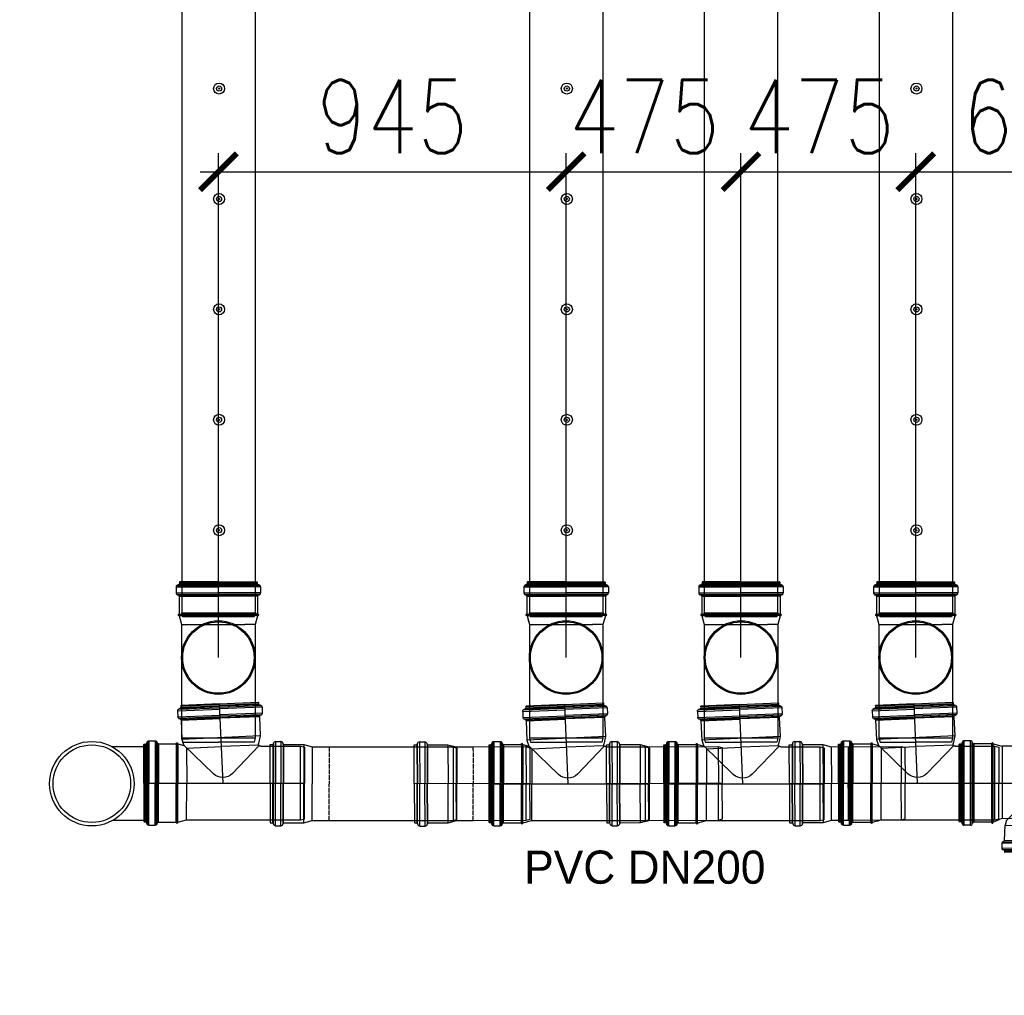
# Model space of a CAD drawing. Header units: millimetres. Extents: x -374129 to 1163271, y -112652 to 695637.
# Tile 95 of 256: x 45506 to 48182, y -45611 to -42961. Entities that reach past the tile are written whole.
import ezdxf
from ezdxf import colors
from ezdxf.entities.mleader import LeaderData, LeaderLine
from ezdxf.math import Vec2, Vec3

# ---------------------------------------------------------------- set-up
doc = ezdxf.new("R2010")
doc.units = ezdxf.units.MM
doc.header["$PDMODE"] = 4
doc.linetypes.add('CENTER1', pattern=[0.77, 0.5, -0.1, 0.07, -0.1])
doc.linetypes.add('DASHDOT', pattern=[20, 13, -3.4, 0.2, -3.4])
for name, color, linetype in [('FK_opisy', 7, 'Continuous'), ('KRT_kreskowanie', 252, 'Continuous'), ('KRT_opisy', 146, 'Continuous'), ('KRT_technologia', 30, 'Continuous'), ('KRT_wymiary', 4, 'Continuous')]:
    doc.layers.add(name, color=color, linetype=linetype)
doc.layers.add('IS_pomocnicza', color=6, linetype='Continuous', lineweight=30)
doc.styles.add('WYMIAR', font='romans.shx', dxfattribs={"width": 0.8})
doc.dimstyles.new('KRT_1-100', dxfattribs={"dimscale": 100, "dimtxt": 2, "dimasz": 1, "dimexe": 0.5, "dimexo": 0, "dimgap": 0.5, "dimtad": 1, "dimdec": 1, "dimrnd": 0.1, "dimzin": 9, "dimdsep": 46, "dimtxsty": 'WYMIAR', "dimblk": 'ARCHTICK', "dimcen": 0.09, "dimdle": 0.5, "dimclrd": 1, "dimclre": 252, "dimclrt": 256, "dimadec": 0, "dimazin": 0, "dimtfac": 1, "dimtdec": 1, "dimtmove": 0, "dimatfit": 3, "dimfxl": 1, "dimtolj": 1, "dimtzin": 0, "dimarcsym": 0})

# ---------------------------------------------------------------- blocks, each defined once
blk = doc.blocks.new('IS_KAO_trójnik_200_góra')
at = {"layer": 'KRT_technologia', "linetype": 'Continuous', "transparency": 33554687}
for p, q in [((34903.07, 13525.27), (34903.12, 13525.45)), ((34903.14, 13525.32), (34903.14, 13514.58)), ((34903.29, 13525.51), (34903.19, 13525.51)), ((34903.34, 13525.32), (34903.34, 13514.58)), ((34903.41, 13525.29), (34903.36, 13525.45)), ((34908.83, 13525.74), (34908.83, 13514.58)), ((34910.88, 13526.05), (34909.2, 13526.05)), ((34909.2, 13526.05), (34909.2, 13514.58)), ((34910.88, 13526.05), (34910.88, 13514.58)), ((34911.25, 13525.74), (34911.25, 13514.58)), ((34911.43, 13525.55), (34911.43, 13525.47)), ((34869.72, 13524.58), (34868.63, 13524.29)), ((34868.63, 13524.29), (34868.63, 13514.58)), ((34897.28, 13524.58), (34869.72, 13524.58)), ((34869.72, 13504.58), (34869.72, 13524.58)), ((34900.61, 13524.58), (34897.28, 13524.58)), ((34903.02, 13525.22), (34900.61, 13524.58)), ((34900.61, 13524.58), (34900.61, 13507.41)), ((34903.02, 13525.22), (34901.38, 13524.78)), ((34903.05, 13525.07), (34903.05, 13514.58)), ((34903.43, 13525.08), (34903.43, 13514.58)), ((34908.29, 13525.23), (34903.48, 13525.23)), ((34908.29, 13525.23), (34908.29, 13514.58)), ((34908.54, 13525.16), (34908.54, 13514.58)), ((34911.55, 13525.07), (34911.55, 13514.58)), ((34912.15, 13525.14), (34911.79, 13525.14)), ((34911.79, 13525.14), (34911.79, 13514.58)), ((34912.15, 13525.07), (34912.15, 13514.58)), ((34912.22, 13514.58), (34912.22, 13525.07)), ((34868.63, 13504.87), (34868.63, 13514.58)), ((34903.05, 13504.09), (34903.05, 13514.58)), ((34903.14, 13503.84), (34903.14, 13514.58)), ((34903.34, 13503.84), (34903.34, 13514.58)), ((34903.43, 13504.08), (34903.43, 13514.58)), ((34908.29, 13503.92), (34908.29, 13514.58)), ((34908.54, 13504), (34908.54, 13514.58)), ((34908.83, 13503.42), (34908.83, 13514.58)), ((34909.2, 13503.11), (34909.2, 13514.58)), ((34910.88, 13503.11), (34910.88, 13514.58)), ((34911.25, 13503.42), (34911.25, 13514.58)), ((34911.55, 13504.09), (34911.55, 13514.58)), ((34911.79, 13504.01), (34911.79, 13514.58)), ((34912.15, 13504.09), (34912.15, 13514.58)), ((34912.22, 13514.58), (34912.22, 13504.09)), ((34900.61, 13504.58), (34900.61, 13507.41)), ((34869.72, 13504.58), (34868.63, 13504.87)), ((34897.28, 13504.58), (34869.72, 13504.58)), ((34900.61, 13504.58), (34897.28, 13504.58)), ((34903.02, 13503.93), (34900.61, 13504.58)), ((34903.07, 13503.88), (34903.12, 13503.7)), ((34903.41, 13503.87), (34903.36, 13503.7)), ((34908.29, 13503.92), (34903.48, 13503.92)), ((34912.15, 13504.01), (34911.79, 13504.01)), ((34903.29, 13503.65), (34903.19, 13503.65)), ((34910.88, 13503.11), (34909.2, 13503.11)), ((34911.43, 13503.6), (34911.43, 13503.68))]:
    blk.add_line(p, q, dxfattribs=at)
at = {"layer": 'KRT_technologia'}
for radius in [10, 9.7]:
    blk.add_circle((34891.65, 13514.58), radius, dxfattribs=at)
at = {"layer": 'KRT_technologia', "linetype": 'Continuous', "transparency": 33554687}
for centre, radius, start, end in [((34903, 13525.29), 0.0727, 285, 345), ((34903.19, 13525.43), 0.0727, 90, 165), ((34903.29, 13525.43), 0.0727, 15, 90), ((34903.48, 13525.31), 0.0727, 195, 270), ((34908.29, 13525.6), 0.364, 270, 354.2608), ((34909.2, 13525.51), 0.545, 90, 174.2608), ((34910.88, 13525.51), 0.545, 5, 90), ((34911.79, 13525.51), 0.364, 185, 270), ((34912.15, 13525.07), 0.0727, 0, 90), ((34903, 13503.86), 0.0727, 15, 75), ((34903.48, 13503.85), 0.0727, 90, 165), ((34908.29, 13503.56), 0.364, 5.7392, 90), ((34911.79, 13503.65), 0.364, 90, 175), ((34912.15, 13504.09), 0.0727, 270, 0), ((34903.19, 13503.72), 0.0727, 195, 270), ((34903.29, 13503.72), 0.0727, 270, 345), ((34909.2, 13503.65), 0.545, 185.7392, 270), ((34910.88, 13503.65), 0.545, 270, 355)]:
    blk.add_arc(centre, radius, start, end, dxfattribs=at)
blk = doc.blocks.new('IS_KAO_rura_z_kielichem_200')
at = {"layer": 'KRT_technologia', "linetype": 'Continuous', "transparency": 33554687}
for p, q in [((34252.2, 14721.68), (34250.8, 14721.68)), ((34250.8, 14721.68), (34250.8, 14710.24)), ((34252.2, 14721.68), (34252.2, 14710.24)), ((34203.99, 14720.24), (34202.96, 14719.93)), ((34202.96, 14719.93), (34202.96, 14710.24)), ((34242.28, 14720.24), (34203.99, 14720.24)), ((34203.99, 14700.24), (34203.99, 14720.24)), ((34242.28, 14720.24), (34237.69, 14720.24)), ((34244.52, 14720.84), (34242.28, 14720.24)), ((34242.28, 14720.24), (34242.28, 14710.24)), ((34250.06, 14720.84), (34244.52, 14720.84)), ((34244.52, 14720.84), (34244.52, 14710.24)), ((34250.06, 14720.84), (34250.06, 14710.24)), ((34250.15, 14720.93), (34250.16, 14721.1)), ((34250.16, 14721.1), (34250.16, 14710.24)), ((34252.85, 14720.93), (34252.83, 14721.1)), ((34252.83, 14721.1), (34252.83, 14710.24)), ((34253.68, 14720.84), (34252.94, 14720.84)), ((34252.94, 14720.84), (34252.94, 14710.24)), ((34253.68, 14710.24), (34253.68, 14720.84)), ((34202.96, 14700.56), (34202.96, 14710.24)), ((34242.28, 14700.24), (34242.28, 14710.24)), ((34244.52, 14699.64), (34244.52, 14710.24)), ((34250.06, 14699.64), (34250.06, 14710.24)), ((34250.16, 14699.39), (34250.16, 14710.24)), ((34250.8, 14698.81), (34250.8, 14710.24)), ((34252.2, 14698.81), (34252.2, 14710.24)), ((34252.83, 14699.39), (34252.83, 14710.24)), ((34252.94, 14699.64), (34252.94, 14710.24)), ((34253.68, 14710.24), (34253.68, 14699.64)), ((34203.99, 14700.24), (34202.96, 14700.56)), ((34242.28, 14700.24), (34203.99, 14700.24)), ((34242.28, 14700.24), (34237.69, 14700.24)), ((34244.52, 14699.64), (34242.28, 14700.24)), ((34250.06, 14699.64), (34244.52, 14699.64)), ((34250.15, 14699.56), (34250.16, 14699.39)), ((34252.2, 14698.81), (34250.8, 14698.81)), ((34252.85, 14699.56), (34252.83, 14699.39)), ((34253.68, 14699.64), (34252.94, 14699.64))]:
    blk.add_line(p, q, dxfattribs=at)
at = {"layer": 'KRT_technologia', "linetype": 'CENTER1', "transparency": 33554687}
for p in [(34237.69, 14720.3), (34237.69, 14700.19)]:
    blk.add_line(p, (34237.69, 14710.24), dxfattribs=at)
at = {"layer": 'KRT_technologia', "linetype": 'Continuous', "transparency": 33554687}
for centre, radius, start, end in [((34250.8, 14721.04), 0.636, 90, 175), ((34252.2, 14721.04), 0.636, 5, 90), ((34250.06, 14720.94), 0.0909, 270, 355), ((34252.94, 14720.94), 0.0909, 185, 270), ((34250.06, 14699.55), 0.0909, 5, 90), ((34250.8, 14699.44), 0.636, 185, 270), ((34252.2, 14699.44), 0.636, 270, 355), ((34252.94, 14699.55), 0.0909, 90, 175)]:
    blk.add_arc(centre, radius, start, end, dxfattribs=at)
blk = doc.blocks.new('IS_WNT_KAO_trójnik_200')
at = {"layer": 'KRT_technologia', "linetype": 'Continuous', "transparency": 33554687}
for p, q in [((34085.82, 14801.68), (34097.3, 14801.72)), ((34085.82, 14801.69), (34085.82, 14800)), ((34086.14, 14802.05), (34097.29, 14802.09)), ((34086.32, 14802.23), (34086.4, 14802.24)), ((34086.73, 14802.95), (34086.73, 14802.6)), ((34086.73, 14802.6), (34097.29, 14802.63)), ((34097.29, 14803.03), (34086.8, 14803.03)), ((34086.8, 14802.95), (34097.29, 14802.99)), ((34086.8, 14802.35), (34097.3, 14802.39)), ((34107.77, 14802.95), (34097.28, 14802.92)), ((34107.84, 14802.6), (34097.28, 14802.56)), ((34107.77, 14802.35), (34097.28, 14802.32)), ((34108.44, 14802.06), (34097.28, 14802.02)), ((34108.76, 14801.69), (34097.28, 14801.65)), ((34097.29, 14803.03), (34107.78, 14803.03)), ((34097.29, 14781.52), (34097.29, 14803.03)), ((34107.79, 14803.03), (34107.86, 14802.97)), ((34107.86, 14802.95), (34107.86, 14802.6)), ((34108.27, 14802.23), (34108.19, 14802.24)), ((34108.77, 14801.69), (34108.77, 14800)), ((34085.83, 14800), (34097.3, 14800.04)), ((34086.14, 14799.63), (34097.3, 14799.67)), ((34086.64, 14799.1), (34086.64, 14793.86)), ((34086.65, 14799.1), (34097.3, 14799.13)), ((34086.73, 14799.34), (34097.3, 14799.38)), ((34108.76, 14800), (34097.29, 14799.97)), ((34108.45, 14799.64), (34097.29, 14799.6)), ((34107.87, 14799.34), (34097.29, 14799.31)), ((34107.95, 14799.1), (34097.29, 14799.06)), ((34107.95, 14799.1), (34107.95, 14793.86)), ((34086.64, 14793.86), (34087.17, 14791.86)), ((34086.64, 14793.86), (34107.95, 14793.86)), ((34107.95, 14793.86), (34107.5, 14792.18)), ((34116.94, 14793.86), (34115.26, 14793.79)), ((34115.26, 14793.79), (34115.76, 14782.33)), ((34116.94, 14793.86), (34117.44, 14782.4)), ((34117.32, 14793.57), (34117.81, 14782.42)), ((34086.59, 14791.06), (34075.88, 14790.6)), ((34087.06, 14791.31), (34094.66, 14784.04)), ((34087.26, 14791.38), (34097.26, 14791.42)), ((34106.77, 14791.45), (34097.26, 14791.42)), ((34099.81, 14784.16), (34107.51, 14792.23)), ((34106.77, 14791.45), (34107.18, 14781.95)), ((34109.12, 14792.69), (34107.5, 14792.18)), ((34109.16, 14792.54), (34109.61, 14782.06)), ((34109.17, 14792.74), (34109.21, 14792.92)), ((34109.24, 14792.79), (34109.71, 14782.06)), ((34109.38, 14792.99), (34109.27, 14792.98)), ((34109.43, 14792.8), (34109.9, 14782.07)), ((34109.5, 14792.77), (34109.45, 14792.94)), ((34109.54, 14792.56), (34110, 14782.08)), ((34114.39, 14792.93), (34109.58, 14792.72)), ((34114.39, 14792.93), (34114.85, 14782.29)), ((34114.63, 14792.87), (34115.1, 14782.3)), ((34114.9, 14793.46), (34115.39, 14782.31)), ((34117.5, 14793.39), (34117.51, 14793.31)), ((34117.65, 14792.91), (34118.11, 14782.43)), ((34118.24, 14793.01), (34117.89, 14792.99)), ((34117.89, 14792.99), (34118.35, 14782.44)), ((34118.25, 14792.94), (34118.7, 14782.46)), ((34118.78, 14782.46), (34118.32, 14792.94)), ((34075.88, 14790.6), (34074.8, 14790.26)), ((34074.8, 14790.26), (34075.22, 14780.56)), ((34076.75, 14770.61), (34075.88, 14790.6)), ((34099.81, 14784.16), (34100.5, 14784.88)), ((34094.12, 14781.38), (34075.22, 14780.56)), ((34075.65, 14770.86), (34075.22, 14780.56)), ((34118.78, 14782.46), (34092.93, 14781.33)), ((34107.62, 14771.96), (34107.18, 14781.95)), ((34110.07, 14771.58), (34109.61, 14782.06)), ((34110.17, 14771.33), (34109.71, 14782.06)), ((34110.37, 14771.34), (34109.9, 14782.07)), ((34110.45, 14771.59), (34110, 14782.08)), ((34115.32, 14771.64), (34114.85, 14782.29)), ((34115.56, 14771.73), (34115.1, 14782.3)), ((34115.88, 14771.16), (34115.39, 14782.31)), ((34116.26, 14770.87), (34115.76, 14782.33)), ((34117.94, 14770.94), (34117.44, 14782.4)), ((34118.29, 14771.27), (34117.81, 14782.42)), ((34118.56, 14771.95), (34118.11, 14782.43)), ((34118.81, 14771.89), (34118.35, 14782.44)), ((34119.16, 14771.97), (34118.7, 14782.46)), ((34118.78, 14782.46), (34119.24, 14771.98)), ((34076.75, 14770.61), (34075.65, 14770.86)), ((34107.62, 14771.96), (34076.75, 14770.61)), ((34110.04, 14771.42), (34107.62, 14771.96)), ((34110.1, 14771.37), (34110.15, 14771.2)), ((34110.33, 14771.15), (34110.23, 14771.15)), ((34110.44, 14771.38), (34110.4, 14771.21)), ((34115.32, 14771.64), (34110.5, 14771.43)), ((34117.94, 14770.94), (34116.26, 14770.87)), ((34118.46, 14771.46), (34118.46, 14771.54)), ((34119.17, 14771.9), (34118.81, 14771.89))]:
    blk.add_line(p, q, dxfattribs=at)
for centre, radius, start, end in [((34086.37, 14801.69), 0.545, 95, 180), ((34086.37, 14802.6), 0.364, 275, 0), ((34086.8, 14802.95), 0.0727, 90, 180), ((34107.78, 14802.95), 0.0727, 0, 90), ((34108.22, 14802.6), 0.364, 180, 265), ((34108.22, 14801.69), 0.545, 0, 85), ((34086.37, 14800), 0.545, 180, 264.2608), ((34086.27, 14799.1), 0.364, 0, 84.2608), ((34108.31, 14799.1), 0.364, 95.7392, 180), ((34108.22, 14800), 0.545, 275.7392, 0), ((34115.28, 14793.24), 0.545, 92.5, 176.7608), ((34116.96, 14793.32), 0.545, 7.5, 92.5), ((34086.56, 14791.7), 0.636, 272.5, 15), ((34109.09, 14792.76), 0.0727, 287.5, 347.5), ((34109.28, 14792.91), 0.0727, 92.5, 167.5), ((34109.38, 14792.91), 0.0727, 17.5, 92.5), ((34109.57, 14792.79), 0.0727, 197.5, 272.5), ((34114.37, 14793.3), 0.364, 272.5, 356.7608), ((34117.87, 14793.36), 0.364, 187.5, 272.5), ((34118.25, 14792.94), 0.0727, 2.5, 92.5), ((34097.18, 14786.67), 3.64, 226.25, 316.3455), ((34110.03, 14771.35), 0.0727, 17.5, 77.5), ((34110.22, 14771.22), 0.0727, 197.5, 272.5), ((34110.33, 14771.23), 0.0727, 272.5, 347.5), ((34110.51, 14771.36), 0.0727, 92.5, 167.5), ((34115.33, 14771.28), 0.364, 8.2392, 92.5), ((34116.23, 14771.41), 0.545, 188.2392, 272.5), ((34117.92, 14771.48), 0.545, 272.5, 357.5), ((34118.83, 14771.52), 0.364, 92.5, 177.5), ((34119.16, 14771.97), 0.0727, 272.5, 2.5)]:
    blk.add_arc(centre, radius, start, end, dxfattribs=at)
blk = doc.blocks.new('IS_KAO_kielich_200')
at = {"layer": 'KRT_technologia', "linetype": 'Continuous', "transparency": 33554687}
for p, q in [((34244.89, 14694.94), (34243.49, 14694.94)), ((34243.49, 14694.94), (34243.49, 14683.51)), ((34244.89, 14694.94), (34244.89, 14683.51)), ((34215.99, 14693.51), (34214.95, 14693.19)), ((34214.95, 14693.19), (34214.95, 14683.51)), ((34234.97, 14693.51), (34215.99, 14693.51)), ((34215.99, 14693.51), (34215.99, 14683.51)), ((34234.97, 14693.51), (34230.38, 14693.51)), ((34237.21, 14694.11), (34234.97, 14693.51)), ((34234.97, 14693.51), (34234.97, 14683.51)), ((34242.75, 14694.11), (34237.21, 14694.11)), ((34237.21, 14694.11), (34237.21, 14683.51)), ((34242.75, 14694.11), (34242.75, 14683.51)), ((34242.84, 14694.19), (34242.86, 14694.36)), ((34242.86, 14694.36), (34242.86, 14683.51)), ((34245.54, 14694.19), (34245.53, 14694.36)), ((34245.53, 14694.36), (34245.53, 14683.51)), ((34246.37, 14694.11), (34245.63, 14694.11)), ((34245.63, 14694.11), (34245.63, 14683.51)), ((34246.37, 14683.51), (34246.37, 14694.11)), ((34214.95, 14673.82), (34214.95, 14683.51)), ((34215.99, 14673.51), (34215.99, 14683.51)), ((34234.97, 14673.51), (34234.97, 14683.51)), ((34237.21, 14672.91), (34237.21, 14683.51)), ((34242.75, 14672.91), (34242.75, 14683.51)), ((34242.86, 14672.65), (34242.86, 14683.51)), ((34243.49, 14672.07), (34243.49, 14683.51)), ((34244.89, 14672.07), (34244.89, 14683.51)), ((34245.53, 14672.65), (34245.53, 14683.51)), ((34245.63, 14672.91), (34245.63, 14683.51)), ((34246.37, 14683.51), (34246.37, 14672.91)), ((34215.99, 14673.51), (34214.95, 14673.82)), ((34234.97, 14673.51), (34215.99, 14673.51)), ((34234.97, 14673.51), (34230.38, 14673.51)), ((34237.21, 14672.91), (34234.97, 14673.51)), ((34242.75, 14672.91), (34237.21, 14672.91)), ((34242.84, 14672.82), (34242.86, 14672.65)), ((34244.89, 14672.07), (34243.49, 14672.07)), ((34245.54, 14672.82), (34245.53, 14672.65)), ((34246.37, 14672.91), (34245.63, 14672.91))]:
    blk.add_line(p, q, dxfattribs=at)
at = {"layer": 'KRT_technologia', "linetype": 'CENTER1', "transparency": 33554687}
for p in [(34230.38, 14693.56), (34230.38, 14673.45)]:
    blk.add_line(p, (34230.38, 14683.51), dxfattribs=at)
at = {"layer": 'KRT_technologia', "linetype": 'DASHDOT', "ltscale": 3, "transparency": 33554687}
blk.add_lwpolyline([(34214.95, 14683.51), (34246.37, 14683.51)], dxfattribs=at)
at = {"layer": 'KRT_technologia', "linetype": 'Continuous', "transparency": 33554687}
for centre, radius, start, end in [((34243.49, 14694.31), 0.636, 90, 175), ((34244.89, 14694.31), 0.636, 5, 90), ((34242.75, 14694.2), 0.0909, 270, 355), ((34245.63, 14694.2), 0.0909, 185, 270), ((34242.75, 14672.81), 0.0909, 5, 90), ((34243.49, 14672.71), 0.636, 185, 270), ((34244.89, 14672.71), 0.636, 270, 355), ((34245.63, 14672.81), 0.0909, 90, 175)]:
    blk.add_arc(centre, radius, start, end, dxfattribs=at)
blk = doc.blocks.new('trojnik redukcyjny 200 na 160')
at = {"layer": 'KRT_technologia'}
for p, q in [((-205.3, 111.6), (-205.3, -111.6)), ((-201.7, -114.7), (-201.7, 114.7)), ((-184.8, 114.7), (-201.7, 114.7)), ((-184.8, -114.7), (-184.8, 114.7)), ((-181.1, 111.6), (-181.1, -111.6)), ((-126.9, 107.1), (-126.4, 108.7)), ((-126.2, -107.4), (-126.2, 107.4)), ((-125.7, 109.3), (-124.7, 109.3)), ((-124.2, 107.4), (-124.2, -107.4)), ((-124, 108.7), (-123.5, 107)), ((-215, -104.9), (-215, 104.9)), ((-210.8, 105.6), (-214.3, 105.6)), ((-214.3, 104.9), (-214.3, -104.9)), ((-210.8, 105.6), (-210.8, -105.6)), ((-208.3, -104.9), (-208.3, 104.9)), ((-178.2, -105.8), (-178.2, 105.8)), ((-127.6, 106.5), (-175.8, 106.5)), ((-175.8, 106.5), (-175.8, -106.5)), ((-127.2, 105), (-127.2, -105)), ((-123.3, -104.9), (-123.3, 104.9)), ((-123, 106.4), (-99, 100)), ((210, -100), (210, 100)), ((210, 100), (220.9, 97.1)), ((220.9, 97.1), (220.9, -97.1)), ((-214.3, 0), (220.9, 0)), ((0, 0), (-9.4, -213.8)), ((-210.8, -105.6), (-214.3, -105.6)), ((-127.6, -106.5), (-175.8, -106.5)), ((-124, -108.7), (-123.5, -107)), ((-123, -106.4), (-99, -95.1)), ((-86.4, -101.1), (-90.5, -114.4)), ((-86.5, -101.5), (-80.3, -95.5)), ((220.9, -97.1), (210, -100)), ((-184.8, -114.7), (-201.7, -114.7)), ((-126.9, -107.1), (-126.4, -108.7)), ((-125.7, -109.3), (-124.7, -109.3)), ((-96.5, -160.4), (82, -164.4)), ((77.4, -162), (-91.8, -158.2)), ((-99.1, -163.3), (-99.4, -176.8)), ((84.1, -180.9), (-99.4, -176.8)), ((84.4, -167.4), (-99.1, -163.3)), ((-96.9, -179.8), (81.6, -183.8)), ((-92.3, -184.3), (76.7, -188)), ((-92.3, -184.3), (-92.3, -187.1)), ((-91.7, -187.1), (76.1, -190.8)), ((76.2, -186), (-91.6, -182.3)), ((84.4, -167.4), (84.1, -180.9)), ((76.1, -191.4), (-91.8, -187.7)), ((76.7, -188), (76.6, -190.9))]:
    blk.add_line(p, q, dxfattribs=at)
for points in [[(210, 100), (-99, 100), (-99, -95.1), (102.8, -100)], [(-80.3, -95.5), (-22.1, -39.7)], [(77.3, -101.3), (19.1, -40.5)], [(210, -100), (102.8, -100)]]:
    blk.add_lwpolyline(points, dxfattribs=at)
blk.add_lwpolyline([(79.8, -121.5), (78.1, -160), (-92.4, -156.2), (-90.5, -114.4), (79.8, -121.8), (76.2, -105.7, -0.479656), (81.2, -99.5)], format="xyb", dxfattribs=at)
for centre, radius, start, end in [((-210.9, 109.4), 3.81, 271.4057, 5.6147), ((-201.7, 109.3), 5.45, 90, 174.2608), ((-184.8, 109.3), 5.45, 5.7392, 90), ((-175.8, 110.2), 3.64, 185.7392, 270), ((-127.6, 107.3), 0.727, 270, 345), ((-125.7, 108.5), 0.727, 90, 165), ((-124.7, 108.5), 0.727, 15, 90), ((-214.3, 104.9), 0.727, 90, 180), ((-122.8, 107.1), 0.727, 195, 255), ((-2.1, -61), 29.5, 44.0616, 140.886), ((-214.3, -104.9), 0.727, 180, 270), ((-210.9, -109.4), 3.81, 354.3853, 88.5943), ((-175.8, -110.2), 3.64, 90, 174.2608), ((-127.6, -107.3), 0.727, 15, 90), ((-122.8, -107.1), 0.727, 105, 165), ((-201.7, -109.3), 5.45, 185.7392, 270), ((-184.8, -109.3), 5.45, 270, 354.2608), ((-125.7, -108.5), 0.727, 195, 270), ((-124.7, -108.5), 0.727, 270, 345), ((-94.7, -163.4), 4.36, 94.4617, 178.7226), ((-95.3, -156.2), 2.91, 274.4617, 358.7226), ((81, -160.1), 2.91, 178.7226, 262.9834), ((-95, -176.9), 4.36, 178.7226, 262.9834), ((-95.3, -184.3), 3.05, 0.1283, 94.3373), ((-91.7, -187.1), 0.582, 178.7226, 268.7226), ((79.8, -188.2), 3.05, 83.1078, 177.3168), ((79.8, -180.8), 4.36, 274.4617, 358.7226), ((80.1, -167.3), 4.36, 358.7226, 82.9834), ((76.1, -190.8), 0.582, 268.7226, 358.7226)]:
    blk.add_arc(centre, radius, start, end, dxfattribs=at)
blk = doc.blocks.new('_ArchTick')
at = {"color": 0, "linetype": 'ByBlock', "const_width": 0.15}
blk.add_lwpolyline([(-0.5, -0.5), (0.5, 0.5)], dxfattribs=at)
blk = doc.blocks.new('*D2303')
at = {"layer": 'Defpoints', "color": 0}
for p in [(48011.4, -11286.3), (48011.4, -11891.3), (47066.4, -12606.3)]:
    blk.add_point(p, dxfattribs=at)
at = {"layer": 'KRT_wymiary', "color": 252, "lineweight": -2}
for p, q in [((47066.4, -12606.3), (47066.4, -11236.3)), ((48011.4, -11891.3), (48011.4, -11236.3))]:
    blk.add_line(p, q, dxfattribs=at)
at = {"layer": 'KRT_wymiary', "color": 1, "lineweight": -2}
blk.add_line((47016.4, -11286.3), (48061.4, -11286.3), dxfattribs=at)
at = {"layer": 'KRT_wymiary', "color": 1, "lineweight": -2, "xscale": 100, "yscale": 100, "zscale": 100, "rotation": 180}
blk.add_blockref('_ArchTick', (47066.4, -11286.3), dxfattribs=at)
at = {"layer": 'KRT_wymiary', "color": 1, "lineweight": -2, "xscale": 100, "yscale": 100, "zscale": 100}
blk.add_blockref('_ArchTick', (48011.4, -11286.3), dxfattribs=at)
at = {"layer": 'KRT_wymiary', "insert": (47538.9, -11136.3), "char_height": 200, "attachment_point": 5, "style": 'WYMIAR'}
blk.add_mtext('\\A1;945', dxfattribs=at)
blk = doc.blocks.new('*D2304')
at = {"layer": 'Defpoints', "color": 0}
for p in [(48486.4, -11286.3), (48486.4, -12306.3), (48011.4, -12606.3)]:
    blk.add_point(p, dxfattribs=at)
at = {"layer": 'KRT_wymiary', "color": 252, "lineweight": -2}
for p, q in [((48011.4, -12606.3), (48011.4, -11236.3)), ((48486.4, -12306.3), (48486.4, -11236.3))]:
    blk.add_line(p, q, dxfattribs=at)
at = {"layer": 'KRT_wymiary', "color": 1, "lineweight": -2}
blk.add_line((47961.4, -11286.3), (48536.4, -11286.3), dxfattribs=at)
at = {"layer": 'KRT_wymiary', "color": 1, "lineweight": -2, "xscale": 100, "yscale": 100, "zscale": 100, "rotation": 180}
blk.add_blockref('_ArchTick', (48011.4, -11286.3), dxfattribs=at)
at = {"layer": 'KRT_wymiary', "color": 1, "lineweight": -2, "xscale": 100, "yscale": 100, "zscale": 100}
blk.add_blockref('_ArchTick', (48486.4, -11286.3), dxfattribs=at)
at = {"layer": 'KRT_wymiary', "insert": (48223.9, -11136.3), "char_height": 200, "attachment_point": 5, "style": 'WYMIAR'}
blk.add_mtext('\\A1;475', dxfattribs=at)
blk = doc.blocks.new('*D2305')
at = {"layer": 'Defpoints', "color": 0}
for p in [(48961.4, -11286.3), (48961.4, -12176.3), (48486.4, -12606.3)]:
    blk.add_point(p, dxfattribs=at)
at = {"layer": 'KRT_wymiary', "color": 252, "lineweight": -2}
for p, q in [((48486.4, -12606.3), (48486.4, -11236.3)), ((48961.4, -12176.3), (48961.4, -11236.3))]:
    blk.add_line(p, q, dxfattribs=at)
at = {"layer": 'KRT_wymiary', "color": 1, "lineweight": -2}
blk.add_line((48436.4, -11286.3), (49011.4, -11286.3), dxfattribs=at)
at = {"layer": 'KRT_wymiary', "color": 1, "lineweight": -2, "xscale": 100, "yscale": 100, "zscale": 100, "rotation": 180}
blk.add_blockref('_ArchTick', (48486.4, -11286.3), dxfattribs=at)
at = {"layer": 'KRT_wymiary', "color": 1, "lineweight": -2, "xscale": 100, "yscale": 100, "zscale": 100}
blk.add_blockref('_ArchTick', (48961.4, -11286.3), dxfattribs=at)
at = {"layer": 'KRT_wymiary', "insert": (48698.9, -11136.3), "char_height": 200, "attachment_point": 5, "style": 'WYMIAR'}
blk.add_mtext('\\A1;475', dxfattribs=at)
blk = doc.blocks.new('*D2306')
at = {"layer": 'Defpoints', "color": 0}
for p in [(49626.4, -11286.3), (49626.4, -12506.3), (48961.4, -12606.3)]:
    blk.add_point(p, dxfattribs=at)
at = {"layer": 'KRT_wymiary', "color": 252, "lineweight": -2}
for p, q in [((48961.4, -12606.3), (48961.4, -11236.3)), ((49626.4, -12506.3), (49626.4, -11236.3))]:
    blk.add_line(p, q, dxfattribs=at)
at = {"layer": 'KRT_wymiary', "color": 1, "lineweight": -2}
blk.add_line((48911.4, -11286.3), (49676.4, -11286.3), dxfattribs=at)
at = {"layer": 'KRT_wymiary', "color": 1, "lineweight": -2, "xscale": 100, "yscale": 100, "zscale": 100, "rotation": 180}
blk.add_blockref('_ArchTick', (48961.4, -11286.3), dxfattribs=at)
at = {"layer": 'KRT_wymiary', "color": 1, "lineweight": -2, "xscale": 100, "yscale": 100, "zscale": 100}
blk.add_blockref('_ArchTick', (49626.4, -11286.3), dxfattribs=at)
at = {"layer": 'KRT_wymiary', "insert": (49293.9, -11136.3), "char_height": 200, "attachment_point": 5, "style": 'WYMIAR'}
blk.add_mtext('\\A1;665', dxfattribs=at)
blk = doc.blocks.new('sys napowietrzania')
at = {"layer": 'KRT_technologia', "linetype": 'Continuous', "transparency": 33554687}
for p, q in [((46866.7, -12848.93, -3599.71), (46778.6, -12848.93, -3599.71)), ((46866.7, -13048.93, -3599.71), (46778.6, -13048.93, -3599.71))]:
    blk.add_line(p, q, dxfattribs=at)
at = {"layer": 'KRT_technologia', "linetype": 'Continuous', "transparency": 33554687, "elevation": -3659.98}
for points in [[(47166.67, -12485.01), (47166.67, -10582.71), (47166.67, -2349.21), (46966.67, -2349.21), (46966.67, -10582.71), (46966.67, -12485.01), (47066.67, -12485.01), (47166.67, -12485.01), (47163.5, -12495.38), (47066.67, -12495.38), (46969.84, -12495.38), (46966.67, -12485.01)], [(48111.67, -12485.01), (48111.67, -10582.71), (48111.67, -2349.21), (47911.67, -2349.21), (47911.67, -10582.71), (47911.67, -12485.01), (48011.67, -12485.01), (48111.67, -12485.01), (48108.5, -12495.38), (48011.67, -12495.38), (47914.84, -12495.38), (47911.67, -12485.01)], [(48586.67, -12485.01), (48586.67, -10582.71), (48586.67, -2349.21), (48386.67, -2349.21), (48386.67, -10582.71), (48386.67, -12485.01), (48486.67, -12485.01), (48586.67, -12485.01), (48583.5, -12495.38), (48486.67, -12495.38), (48389.84, -12495.38), (48386.67, -12485.01)], [(49061.67, -12485.01), (49061.67, -10582.71), (49061.67, -2349.21), (48861.67, -2349.21), (48861.67, -10582.71), (48861.67, -12485.01), (48961.67, -12485.01), (49061.67, -12485.01), (49058.5, -12495.38), (48961.67, -12495.38), (48864.84, -12495.38), (48861.67, -12485.01)]]:
    blk.add_lwpolyline(points, dxfattribs=at)
at = {"layer": 'KRT_technologia'}
for centre, radius in [((47068.17, -11060.34, -3659.98), 15), ((48013.17, -11060.34, -3659.98), 15), ((48963.17, -11060.34, -3659.98), 15), ((47068.17, -11060.34, -3659.98), 7), ((47068.17, -11060.34, -3659.98), 1.5), ((48013.17, -11060.34, -3659.98), 7), ((48013.17, -11060.34, -3659.98), 1.5), ((48963.17, -11060.34, -3659.98), 7), ((48963.17, -11060.34, -3659.98), 1.5), ((47068.17, -11360.34, -3659.98), 15), ((47068.17, -11360.34, -3659.98), 7), ((47068.17, -11360.34, -3659.98), 1.5), ((48013.17, -11360.34, -3659.98), 15), ((48013.17, -11360.34, -3659.98), 7), ((48013.17, -11360.34, -3659.98), 1.5), ((48963.17, -11360.34, -3659.98), 15), ((48963.17, -11360.34, -3659.98), 7), ((48963.17, -11360.34, -3659.98), 1.5), ((47068.17, -11660.34, -3659.98), 15), ((47068.17, -11660.34, -3659.98), 7), ((47068.17, -11660.34, -3659.98), 1.5), ((48013.17, -11660.34, -3659.98), 15), ((48013.17, -11660.34, -3659.98), 7), ((48013.17, -11660.34, -3659.98), 1.5), ((48963.17, -11660.34, -3659.98), 15), ((48963.17, -11660.34, -3659.98), 7), ((48963.17, -11660.34, -3659.98), 1.5), ((47068.17, -11960.34, -3659.98), 15), ((47068.17, -11960.34, -3659.98), 7), ((47068.17, -11960.34, -3659.98), 1.5), ((48013.17, -11960.34, -3659.98), 15), ((48013.17, -11960.34, -3659.98), 7), ((48013.17, -11960.34, -3659.98), 1.5), ((48963.17, -11960.34, -3659.98), 15), ((48963.17, -11960.34, -3659.98), 7), ((48963.17, -11960.34, -3659.98), 1.5), ((47068.17, -12260.34, -3659.98), 15), ((47068.17, -12260.34, -3659.98), 7), ((48013.17, -12260.34, -3659.98), 15), ((48013.17, -12260.34, -3659.98), 7), ((48963.17, -12260.34, -3659.98), 15), ((48963.17, -12260.34, -3659.98), 7), ((47068.17, -12260.34, -3659.98), 1.5), ((48013.17, -12260.34, -3659.98), 1.5), ((48963.17, -12260.34, -3659.98), 1.5)]:
    blk.add_circle(centre, radius, dxfattribs=at)
at = {"layer": 'KRT_technologia', "linetype": 'Continuous', "transparency": 33554687}
for radius in [114.73, 105.42]:
    blk.add_circle((46722.37, -12948.93, -3599.71), radius, dxfattribs=at)
at = {"layer": 'IS_pomocnicza', "xscale": 10, "yscale": 10, "zscale": 10, "rotation": 90}
for p in [(182212.14, -361522.81, -3599.71), (183157.14, -361522.81, -3599.71), (183632.14, -361522.81, -3599.71), (184107.14, -361522.81, -3599.71)]:
    blk.add_blockref('IS_KAO_trójnik_200_góra', p, dxfattribs=at)
at = {"layer": 'KRT_kreskowanie'}
blk.add_blockref('trojnik redukcyjny 200 na 160', (49294.69, -12947.18, -3334.86), dxfattribs=at)
at = {"layer": 'KRT_technologia', "yscale": 10, "zscale": 10}
for name, p, xscale, rotation in [('IS_WNT_KAO_trójnik_200', (394175.06, -145748.69, -3334.86), -10, 2.5000000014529), ('IS_WNT_KAO_trójnik_200', (395112.75, -145750.42, -3599.71), -10, 2.5000000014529), ('IS_WNT_KAO_trójnik_200', (395587.75, -145750.42, -3599.71), -10, 2.5000000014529), ('IS_WNT_KAO_trójnik_200', (396062.45, -145748.67, -3334.86), -10, 2.5000000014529), ('IS_KAO_rura_z_kielichem_200', (389743.89, 134153.51, -3599.71), 10, 180)]:
    blk.add_blockref(name, p, dxfattribs=dict(at, xscale=xscale, rotation=rotation))
at = {"layer": 'KRT_technologia', "linetype": 'Continuous', "ltscale": 3, "xscale": 10, "yscale": 10, "zscale": 10}
for p, rotation in [((389373.17, 135482.51, -3599.71), 180.2674769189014), ((389895.76, 135483.19, -3599.71), 180.2674769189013), ((390392.63, 135483.26, -3599.71), 180.2674769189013)]:
    blk.add_blockref('IS_KAO_kielich_200', p, dxfattribs=dict(at, rotation=rotation))
at = {"layer": 'KRT_opisy', "insert": (48225.02, -13176.34, -3599.71), "char_height": 90, "attachment_point": 5}
blk.add_mtext('PVC DN200', dxfattribs=at)
at = {"layer": 'KRT_wymiary'}
for base, p1, p2, picture, middle in [((48011.36, -11286.27, -3993.08), (47066.36, -12606.27, -3599.71), (48011.36, -11891.27, -3599.71), '*D2303', (47538.86, -11136.27, -3993.08)), ((49626.36, -11286.27, -3993.08), (48961.36, -12606.27, -3599.71), (49626.36, -12506.27, -3599.71), '*D2306', (49293.86, -11136.27, -3993.08))]:
    dim = blk.add_linear_dim(base=base, p1=p1, p2=p2, dimstyle='KRT_1-100', dxfattribs=at)
    dim.commit()
    dim.dimension.update_dxf_attribs({"geometry": picture, "text_midpoint": middle})
for base, p1, p2, picture, middle in [((48486.36, -11286.27, -3993.08), (48011.36, -12606.27, -3599.71), (48486.36, -12306.27, -3599.71), '*D2304', (48223.86, -11286.27, -3993.08)), ((48961.36, -11286.27, -3993.08), (48486.36, -12606.27, -3599.71), (48961.36, -12176.27, -3599.71), '*D2305', (48698.86, -11286.27, -3993.08))]:
    dim = blk.add_linear_dim(base=base, p1=p1, p2=p2, dimstyle='KRT_1-100', dxfattribs=at)
    dim.commit()
    dim.dimension.update_dxf_attribs({"geometry": picture, "text_midpoint": middle, "dimtype": 128})

msp = doc.modelspace()

# ---------------------------------------------------------------- block references
msp.add_blockref('sys napowietrzania', (-1019.98, -32087.66, 3070))

# ---------------------------------------------------------------- leaders
at = {"layer": 'FK_opisy', "color": 1}
ml = msp.add_multileader_mtext('Standard', dxfattribs=at)
ml.set_content('\\C54;WYPEŁNIENIE Z DESEK DREWNIANYCH GR.10cm. USZCZELNIONYCH OD WNĘTRZA FOLIĄ BUDOWLANĄ GR.0.5mm', style='WYMIAR')
ml.set_leader_properties()
ml.build(insert=Vec2(0, 0))
ml.multileader.update_dxf_attribs({"text_left_attachment_type": 6, "text_right_attachment_type": 6, "dogleg_length": 0.36, "arrow_head_size": 200, "scale": 100})
ctx = ml.context
ctx.base_point, ctx.scale, ctx.char_height, ctx.arrow_head_size, ctx.landing_gap_size, ctx.plane_origin = Vec3(-6581.15, -44729.21), 100, 200, 200, 9, Vec3(-43361.71, -127601.34)
ctx.left_attachment, ctx.right_attachment = 6, 6
notes = []
notes.append((ctx, [(0, (1, 1, 0), (-6617.15, -44729.21), (1, 0), 36, [(0, [(-7456.67, -46780.64)], 0, [])])]))
ctx.mtext.insert, ctx.mtext.width, ctx.mtext.defined_height, ctx.mtext.line_spacing_style, ctx.mtext.flow_direction = Vec3(-6572.15, -44489.21), 3640.4709, 1400.46, 2, 5
for ctx, leaders in notes:
    for number, flags, end, landing, length, lines in leaders:
        leader = LeaderData()
        leader.index, (leader.has_last_leader_line, leader.has_dogleg_vector, leader.attachment_direction) = number, flags
        leader.last_leader_point, leader.dogleg_vector, leader.dogleg_length = Vec3(end), Vec3(landing), length
        for number, points, colour, breaks in lines:
            line = LeaderLine()
            line.index, line.vertices, line.color, line.breaks = number, Vec3.list(points), colors.encode_raw_color(colour), breaks
            leader.lines.append(line)
        ctx.leaders.append(leader)

doc.saveas('drawing.dxf')
